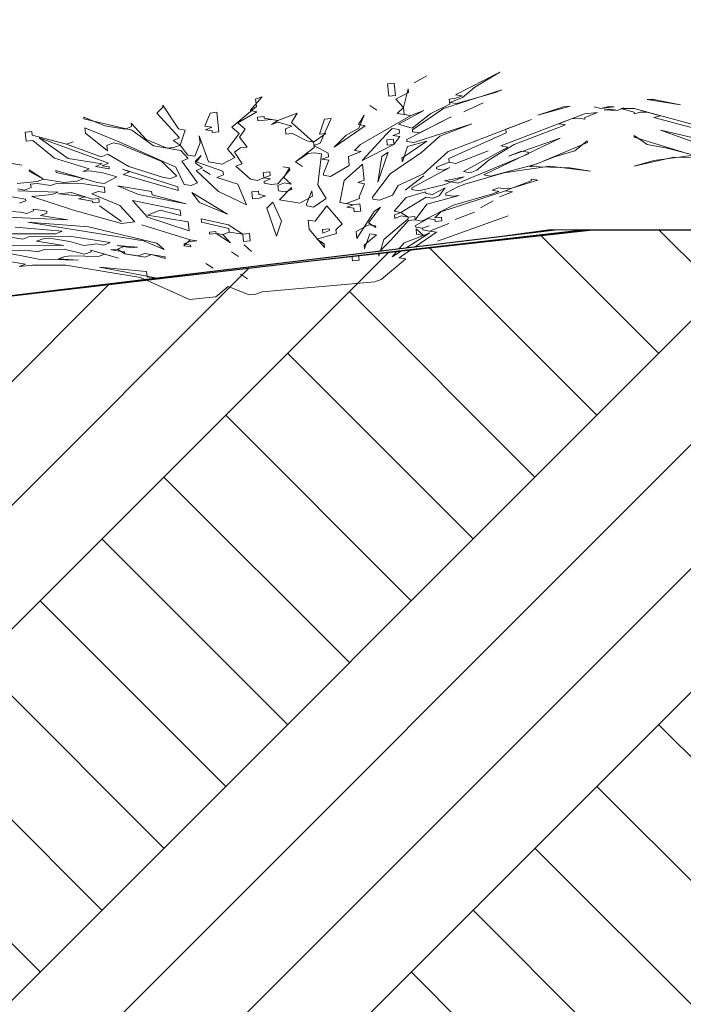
# Model space of a CAD drawing. Header units: millimetres. Extents: x 208545 to 5957542, y -593447 to 257160.
# Tile 29 of 60: x 5938608 to 5939595, y -589408 to -587945. Entities that reach past the tile are written whole.
import ezdxf

# ---------------------------------------------------------------- set-up
doc = ezdxf.new("R2010")
doc.units = ezdxf.units.MM
doc.header["$MEASUREMENT"] = 0
doc.linetypes.add('Wipeout_Contour', pattern=[1000, 0, -1000])
for name, color, linetype, lineweight in [('Opisy - Etykiety_Nr_pióra__1', 7, 'Continuous', 13), ('Sytuacja - Teren_Nr_pióra__1', 7, 'Continuous', 13), ('Sytuacja - Teren_Nr_pióra__21', 7, 'Continuous', 25), ('Sytuacja - Teren_Nr_pióra__53', 54, 'Continuous', 15), ('Wnętrze - Umeblowanie_Nr_pióra__2', 8, 'Continuous', 13)]:
    doc.layers.add(name, color=color, linetype=linetype, lineweight=lineweight)
doc.layers.add('Sytuacja - Teren', color=7, linetype='Continuous')
doc.layers.add('Wnętrze - Umeblowanie', color=7, linetype='Continuous')
doc.dimstyles.new('STYL_AUTOMATYCZNY__3', dxfattribs={"dimtxt": 0.18, "dimasz": 364.8, "dimexe": 0.18, "dimexo": 0.0625, "dimgap": 0, "dimtad": 0, "dimtih": 1, "dimtoh": 1, "dimdec": 4, "dimzin": 0, "dimdsep": 46, "dimcen": 0.09, "dimadec": 0, "dimazin": 0, "dimtfac": 1, "dimtdec": 4, "dimtmove": 0, "dimatfit": 3, "dimldrblk": 'ARROWHEAD_11', "dimfxl": 1, "dimtolj": 1, "dimtzin": 0, "dimarcsym": 0})

# ---------------------------------------------------------------- blocks, each defined once
blk = doc.blocks.new('Krzewy 27[12]_4', base_point=(5938806.3, -588368.8))
at = {"layer": 'Wnętrze - Umeblowanie_Nr_pióra__2', "color": 8, "linetype": 'Continuous', "lineweight": 13}
for p, q in [((5939256.1, -588056.3), (5939322.1, -588022.6)), ((5939322.1, -588022.6), (5939284.7, -588045.3)), ((5939155.1, -588040), (5939164.9, -588039)), ((5939157, -588058.6), (5939155.1, -588040)), ((5939164.9, -588039), (5939166.9, -588057.5)), ((5939213.5, -588028.5), (5939194.7, -588038.5)), ((5939194.7, -588038.5), (5939213.5, -588028.5)), ((5939167.4, -588062.9), (5939186.2, -588052.8)), ((5939185.7, -588047.5), (5939178.6, -588075.1)), ((5939186.2, -588052.8), (5939185.7, -588047.5)), ((5939324.8, -588049.2), (5939238.4, -588077)), ((5939257.5, -588069.6), (5939315.3, -588052.9)), ((5939284.7, -588045.3), (5939266.5, -588060.6)), ((5939315.3, -588052.9), (5939324.8, -588049.2)), ((5938968.5, -588059.4), (5938950.8, -588080)), ((5938959, -588063), (5938968.5, -588059.4)), ((5938960.1, -588073.7), (5938959, -588063)), ((5939166.9, -588057.5), (5939157, -588058.6)), ((5939178.6, -588075.1), (5939167.4, -588062.9)), ((5939219.3, -588084.3), (5939247.6, -588070.6)), ((5939246.8, -588062.7), (5939256.6, -588061.6)), ((5939247.6, -588070.6), (5939246.8, -588062.7)), ((5939266.5, -588060.6), (5939247.4, -588068)), ((5939247.4, -588068), (5939257.5, -588069.6)), ((5939266.2, -588058), (5939256.1, -588056.3)), ((5939256.6, -588061.6), (5939266.2, -588058)), ((5939297, -588068.2), (5939268.7, -588081.9)), ((5939268.7, -588081.9), (5939297, -588068.2)), ((5938812.2, -588083.7), (5938821.2, -588074.7)), ((5938845.8, -588120.4), (5938812.2, -588083.7)), ((5938821.2, -588074.7), (5938820.9, -588072)), ((5938820.9, -588072), (5938844.4, -588107.2)), ((5938883.7, -588103.1), (5938891.6, -588083.5)), ((5938891.6, -588083.5), (5938901.4, -588082.4)), ((5938901.4, -588082.4), (5938904.5, -588111.7)), ((5938923.5, -588104.3), (5938960.1, -588073.7)), ((5938960.9, -588081.6), (5938932.8, -588098)), ((5938950.8, -588080), (5938960.9, -588081.6)), ((5938992, -588094.5), (5939020.7, -588083.5)), ((5939020.7, -588083.5), (5939012.2, -588097.8)), ((5939128.7, -588072.2), (5939139.3, -588079.2)), ((5939139.3, -588079.2), (5939128.7, -588072.2)), ((5939169.6, -588084.1), (5939178.6, -588075.1)), ((5939189.8, -588087.4), (5939169.6, -588084.1)), ((5939208.9, -588080), (5939171.3, -588100)), ((5939178.6, -588075.1), (5939179.7, -588085.7)), ((5939189.8, -588087.4), (5939208.9, -588080)), ((5939191.7, -588106), (5939219.3, -588084.3)), ((5939238.4, -588077), (5939192, -588108.6)), ((5939323.6, -588132.5), (5939447.7, -588084.7)), ((5939426.6, -588073.5), (5939378.4, -588086.6)), ((5939378.4, -588086.6), (5939416.8, -588074.5)), ((5939416.8, -588074.5), (5939426.6, -588073.5)), ((5939447.7, -588084.7), (5939467.3, -588082.7)), ((5939467.3, -588082.7), (5939448.2, -588090)), ((5939476.8, -588079), (5939486.7, -588078)), ((5939496.8, -588079.6), (5939476.8, -588079)), ((5939486.7, -588078), (5939496.8, -588079.6)), ((5939496.8, -588079.6), (5939506.3, -588076)), ((5939506.3, -588076), (5939496.8, -588079.6)), ((5938703.9, -588092.2), (5938703.6, -588089.6)), ((5938703.6, -588089.6), (5938734.7, -588102.4)), ((5938775.1, -588109), (5938703.9, -588092.2)), ((5938774.6, -588103.7), (5938774, -588098.4)), ((5938774, -588098.4), (5938796.4, -588122.9)), ((5938932.8, -588098), (5938943.7, -588107.6)), ((5938961.7, -588089.6), (5938971.5, -588088.6)), ((5938962.3, -588094.9), (5938961.7, -588089.6)), ((5938981.9, -588092.9), (5938962.3, -588094.9)), ((5938971.5, -588088.6), (5938971.8, -588091.2)), ((5938971.8, -588091.2), (5938992, -588094.5)), ((5938992, -588094.5), (5938981.9, -588092.9)), ((5938982.7, -588100.8), (5938992, -588094.5)), ((5938992.3, -588097.2), (5938982.7, -588100.8)), ((5939012.8, -588103.1), (5938992.3, -588097.2)), ((5939012.2, -588097.8), (5939045, -588126.6)), ((5939053.7, -588114.7), (5939061.3, -588092.4)), ((5939071.1, -588091.6), (5939055.1, -588128.2)), ((5939061.3, -588092.4), (5939071.1, -588091.6)), ((5939120.2, -588086.5), (5939111.8, -588100.8)), ((5939112.4, -588106.2), (5939120.2, -588086.5)), ((5939114.8, -588130.1), (5939189.8, -588087.4)), ((5939171.3, -588100), (5939191.7, -588106)), ((5939179.7, -588085.7), (5939189.8, -588087.4)), ((5939249.6, -588089.2), (5939183.6, -588122.9)), ((5939194, -588127.2), (5939280.4, -588099.4)), ((5939202.4, -588112.9), (5939249.6, -588089.2)), ((5939280.4, -588099.4), (5939232.7, -588117.8)), ((5939245, -588140.7), (5939369.1, -588092.9)), ((5939369.1, -588092.9), (5939330.9, -588107.6)), ((5939428.6, -588092.1), (5939409.5, -588099.4)), ((5939409.5, -588099.4), (5939419.6, -588101.1)), ((5939438.4, -588091.1), (5939428.6, -588092.1)), ((5939448.5, -588092.7), (5939438.4, -588091.1)), ((5939448.2, -588090), (5939448.5, -588092.7)), ((5938616.6, -588112), (5938626.4, -588111)), ((5938618, -588125.3), (5938616.6, -588112)), ((5938626.4, -588111), (5938627, -588116.3)), ((5938706.1, -588113.5), (5938705.3, -588105.5)), ((5938705.3, -588105.5), (5938757.1, -588127)), ((5938738.6, -588139.6), (5938706.1, -588113.5)), ((5938734.7, -588102.4), (5938765, -588107.3)), ((5938765, -588107.3), (5938774.6, -588103.7)), ((5938807.3, -588132.5), (5938775.1, -588109)), ((5938844.4, -588107.2), (5938854.5, -588108.8)), ((5938854.5, -588108.8), (5938846.9, -588131.1)), ((5938893.8, -588104.7), (5938883.7, -588103.1)), ((5938884.3, -588108.4), (5938893.8, -588104.7)), ((5938894.4, -588110), (5938884.3, -588108.4)), ((5938894.6, -588112.7), (5938894.4, -588110)), ((5938904.5, -588111.7), (5938894.6, -588112.7)), ((5938917, -588137.2), (5938934.5, -588113.9)), ((5938934.5, -588113.9), (5938923.5, -588104.3)), ((5938943.7, -588107.6), (5938935, -588119.2)), ((5939003.2, -588106.8), (5939012.8, -588103.1)), ((5939004, -588114.7), (5939003.2, -588106.8)), ((5939013.9, -588113.7), (5939004, -588114.7)), ((5939034.9, -588124.9), (5939013.9, -588113.7)), ((5939045, -588126.6), (5939063.5, -588113.9)), ((5939063.5, -588113.9), (5939053.7, -588114.7)), ((5939121.9, -588102.5), (5939075.6, -588134.1)), ((5939093.5, -588116.2), (5939112.4, -588106.2)), ((5939111.8, -588100.8), (5939121.9, -588102.5)), ((5939153, -588115.4), (5939162, -588106.4)), ((5939162, -588106.4), (5939172.1, -588108)), ((5939172.7, -588113.3), (5939163.1, -588117)), ((5939172.1, -588108), (5939172.7, -588113.3)), ((5939192, -588108.6), (5939192.3, -588111.3)), ((5939192.3, -588111.3), (5939202.4, -588112.9)), ((5939331.5, -588112.9), (5939246.1, -588151.3)), ((5939330.9, -588107.6), (5939331.5, -588112.9)), ((5939419.6, -588101.1), (5939343.2, -588130.5)), ((5938627.8, -588124.3), (5938618, -588125.3)), ((5938627, -588116.3), (5938678, -588129.8)), ((5938660.3, -588150.4), (5938627.8, -588124.3)), ((5938680.2, -588151.1), (5938637.3, -588120.6)), ((5938637.3, -588120.6), (5938740.5, -588158.2)), ((5938678, -588129.8), (5938687.6, -588126.1)), ((5938687.6, -588126.1), (5938678, -588129.8)), ((5938747.3, -588128), (5938737.8, -588131.7)), ((5938757.4, -588129.6), (5938747.3, -588128)), ((5938757.1, -588127), (5938840.4, -588163.9)), ((5938796.4, -588122.9), (5938827.5, -588135.7)), ((5938836.3, -588124.1), (5938845.8, -588120.4)), ((5938846.9, -588131.1), (5938836.3, -588124.1)), ((5938868.5, -588147.6), (5938876.4, -588128)), ((5938876.4, -588128), (5938875.3, -588117.4)), ((5938875.3, -588117.4), (5938889.2, -588156.2)), ((5938935, -588119.2), (5938946.5, -588134.1)), ((5939045, -588126.6), (5939034.9, -588124.9)), ((5939045.8, -588134.5), (5939045, -588126.6)), ((5939055.1, -588128.2), (5939045.5, -588131.9)), ((5939075.6, -588134.1), (5939093.5, -588116.2)), ((5939117.3, -588154), (5939153, -588115.4)), ((5939153.8, -588123.3), (5939163.7, -588122.3)), ((5939154.7, -588131.3), (5939153.8, -588123.3)), ((5939163.1, -588117), (5939173.2, -588118.6)), ((5939163.7, -588122.3), (5939164.5, -588130.3)), ((5939173.2, -588118.6), (5939164.5, -588130.3)), ((5939213.6, -588125.2), (5939176.5, -588150.5)), ((5939183.6, -588122.9), (5939183.9, -588125.6)), ((5939183.9, -588125.6), (5939194, -588127.2)), ((5939184.7, -588133.5), (5939213.6, -588125.2)), ((5939232.7, -588117.8), (5939205.4, -588142.1)), ((5939411.7, -588120.7), (5939298.2, -588175.4)), ((5939335, -588147.4), (5939411.7, -588120.7)), ((5939376, -588159.3), (5939452.1, -588127.2)), ((5939451.8, -588124.6), (5939433.5, -588139.9)), ((5939452.1, -588127.2), (5939451.8, -588124.6)), ((5938678, -588129.8), (5938729.6, -588148.6)), ((5938737.8, -588131.7), (5938738.6, -588139.6)), ((5938819.6, -588155.4), (5938757.4, -588129.6)), ((5938847.7, -588139), (5938807.3, -588132.5)), ((5938827.5, -588135.7), (5938837.4, -588134.7)), ((5938837.4, -588134.7), (5938846.9, -588131.1)), ((5938846.9, -588131.1), (5938858.4, -588146)), ((5938858.9, -588151.3), (5938847.7, -588139)), ((5938928.2, -588149.4), (5938917, -588137.2)), ((5938936.7, -588135.1), (5938927.4, -588141.5)), ((5938927.4, -588141.5), (5938939.2, -588159)), ((5938946.5, -588134.1), (5938936.7, -588135.1)), ((5939018.3, -588156.2), (5939045.8, -588134.5)), ((5939036.8, -588143.5), (5939018.3, -588156.2)), ((5939046.6, -588142.5), (5939036.8, -588143.5)), ((5939045.5, -588131.9), (5939066.6, -588143.1)), ((5939056.7, -588144.1), (5939046.6, -588142.5)), ((5939066.6, -588143.1), (5939067.1, -588148.4)), ((5939096.8, -588148), (5939115.9, -588140.7)), ((5939105.8, -588139), (5939114.8, -588130.1)), ((5939115.9, -588140.7), (5939105.8, -588139)), ((5939164.5, -588130.3), (5939117.3, -588154)), ((5939155.8, -588141.9), (5939140.5, -588186.4)), ((5939146.5, -588148.2), (5939155.8, -588141.9)), ((5939164.5, -588130.3), (5939154.7, -588131.3)), ((5939205.4, -588142.1), (5939159.1, -588173.8)), ((5939177.1, -588155.8), (5939184.7, -588133.5)), ((5939208.7, -588174), (5939245, -588140.7)), ((5939256.7, -588158.3), (5939304.5, -588139.9)), ((5939304.5, -588139.9), (5939256.7, -588158.3)), ((5939267.9, -588170.5), (5939333.7, -588134.2)), ((5939343.2, -588130.5), (5939305.9, -588153.2)), ((5939333.7, -588134.2), (5939323.6, -588132.5)), ((5939354.1, -588140.1), (5939335, -588147.4)), ((5939364.2, -588141.7), (5939354.1, -588140.1)), ((5939364.5, -588144.4), (5939364.2, -588141.7)), ((5939433.5, -588139.9), (5939404.6, -588148.3)), ((5938561.3, -588152.7), (5938611.7, -588160.9)), ((5938611.7, -588160.9), (5938571.4, -588154.3)), ((5938711.6, -588166.6), (5938660.3, -588150.4)), ((5938730.7, -588159.2), (5938680.2, -588151.1)), ((5938729.6, -588148.6), (5938739.1, -588144.9)), ((5938740.5, -588158.2), (5938731, -588161.9)), ((5938739.1, -588144.9), (5938770.8, -588163.1)), ((5938841.8, -588177.2), (5938819.6, -588155.4)), ((5938849.4, -588155), (5938858.9, -588151.3)), ((5938872.6, -588187.4), (5938849.4, -588155)), ((5938858.4, -588146), (5938868.5, -588147.6)), ((5938878.3, -588146.6), (5938869.3, -588155.6)), ((5938869.3, -588155.6), (5938910.5, -588170.1)), ((5938869.6, -588158.2), (5938878.3, -588146.6)), ((5938880.2, -588165.2), (5938869.6, -588158.2)), ((5938889.2, -588156.2), (5938909.4, -588159.5)), ((5938909.4, -588159.5), (5938928.2, -588149.4)), ((5939018.3, -588156.2), (5939028.9, -588163.1)), ((5939028.9, -588163.1), (5939018.3, -588156.2)), ((5939051.6, -588190.3), (5939056.7, -588144.1)), ((5939067.1, -588148.4), (5939057.6, -588152.1)), ((5939057.6, -588152.1), (5939067.7, -588153.7)), ((5939067.7, -588153.7), (5939059.8, -588173.4)), ((5939098.2, -588161.3), (5939096.8, -588148)), ((5939140.5, -588186.4), (5939146.5, -588148.2)), ((5939176.5, -588150.5), (5939177.1, -588155.8)), ((5939246.6, -588156.6), (5939227.6, -588164)), ((5939246.1, -588151.3), (5939246.6, -588156.6)), ((5939246.6, -588156.6), (5939256.7, -588158.3)), ((5939256.7, -588158.3), (5939246.6, -588156.6)), ((5939259.8, -588187.5), (5939364.5, -588144.4)), ((5939305.9, -588153.2), (5939287.6, -588168.5)), ((5939404.6, -588148.3), (5939366.4, -588163)), ((5938622.7, -588170.5), (5938622.4, -588167.8)), ((5938622.4, -588167.8), (5938643.7, -588181.7)), ((5938643.7, -588181.7), (5938622.7, -588170.5)), ((5938662.5, -588171.7), (5938662.2, -588169)), ((5938662.2, -588169), (5938723.6, -588186.8)), ((5938703.2, -588180.9), (5938662.5, -588171.7)), ((5938702.1, -588170.3), (5938711.6, -588166.6)), ((5938711.9, -588169.2), (5938702.1, -588170.3)), ((5938732.1, -588172.5), (5938711.9, -588169.2)), ((5938721.2, -588162.9), (5938730.7, -588159.2)), ((5938741.4, -588166.2), (5938721.2, -588162.9)), ((5938731, -588161.9), (5938741.1, -588163.5)), ((5938752.6, -588178.4), (5938732.1, -588172.5)), ((5938741.1, -588163.5), (5938741.4, -588166.2)), ((5938771.6, -588171.1), (5938761.3, -588166.8)), ((5938761.3, -588166.8), (5938843.4, -588193.1)), ((5938762.1, -588174.8), (5938771.6, -588171.1)), ((5938770.8, -588163.1), (5938822.1, -588179.3)), ((5938840.4, -588163.9), (5938853, -588189.5)), ((5938870.7, -588168.8), (5938880.2, -588165.2)), ((5938903.7, -588200.3), (5938870.7, -588168.8)), ((5938891.2, -588174.8), (5938880.5, -588167.8)), ((5938880.5, -588167.8), (5938891.2, -588174.8)), ((5938910.5, -588170.1), (5938911.1, -588175.4)), ((5938939.2, -588159), (5938929.6, -588162.7)), ((5938929.6, -588162.7), (5938951.5, -588181.9)), ((5938970.3, -588171.9), (5938980.1, -588170.9)), ((5938971.1, -588179.9), (5938970.3, -588171.9)), ((5938980.1, -588170.9), (5938980.6, -588176.2)), ((5938991.9, -588188.5), (5939009.6, -588167.8)), ((5939009.3, -588165.2), (5938999.2, -588163.5)), ((5938999.2, -588163.5), (5939009.3, -588165.2)), ((5939009.3, -588165.2), (5939000.8, -588179.5)), ((5939009.6, -588167.8), (5939009.3, -588165.2)), ((5939070.1, -588177.6), (5939098.2, -588161.3)), ((5939090.6, -588183.6), (5939117.9, -588159.3)), ((5939117.9, -588159.3), (5939120.4, -588183.2)), ((5939247.5, -588164.6), (5939191, -588194.6)), ((5939227.6, -588164), (5939227.8, -588166.6)), ((5939227.8, -588166.6), (5939237.9, -588168.3)), ((5939237.9, -588168.3), (5939247.5, -588164.6)), ((5939278, -588172.2), (5939267.9, -588170.5)), ((5939327.7, -588172.4), (5939269.9, -588189.1)), ((5939287.6, -588168.5), (5939278, -588172.2)), ((5939308.3, -588177.1), (5939376, -588159.3)), ((5939396.2, -588162.6), (5939327.7, -588172.4)), ((5939366.4, -588163), (5939426.2, -588164.8)), ((5939456.5, -588169.7), (5939396.2, -588162.6)), ((5939426.2, -588164.8), (5939456.5, -588169.7)), ((5938604.7, -588188.4), (5938634.1, -588185.4)), ((5938634.1, -588185.4), (5938643.7, -588181.7)), ((5938643.7, -588181.7), (5938674, -588186.6)), ((5938654.6, -588191.3), (5938664.2, -588187.6)), ((5938664.2, -588187.6), (5938704, -588188.8)), ((5938674, -588186.6), (5938693.6, -588184.6)), ((5938693.6, -588184.6), (5938703.2, -588180.9)), ((5938723.6, -588186.8), (5938733.7, -588188.4)), ((5938733.7, -588188.4), (5938752.6, -588178.4)), ((5938844, -588198.5), (5938762.1, -588174.8)), ((5938822.1, -588179.3), (5938832.2, -588180.9)), ((5938832.2, -588180.9), (5938841.8, -588177.2)), ((5938863.1, -588191.1), (5938872.6, -588187.4)), ((5938911.1, -588175.4), (5938901.5, -588179.1)), ((5938901.5, -588179.1), (5938932.4, -588189.3)), ((5938951.5, -588181.9), (5938961.6, -588183.6)), ((5938961.6, -588183.6), (5938971.1, -588179.9)), ((5938980.6, -588176.2), (5938971.1, -588179.9)), ((5938971.1, -588179.9), (5938981.2, -588181.5)), ((5938981.2, -588181.5), (5938971.7, -588185.2)), ((5938971.7, -588185.2), (5938971.9, -588187.9)), ((5938971.9, -588187.9), (5938982, -588189.5)), ((5939001.7, -588187.4), (5938992.1, -588191.1)), ((5939000.8, -588179.5), (5939011.8, -588189.1)), ((5939011.8, -588189.1), (5939001.7, -588187.4)), ((5939059.8, -588173.4), (5939060, -588176)), ((5939060, -588176), (5939070.1, -588177.6)), ((5939084.1, -588216.5), (5939090.6, -588183.6)), ((5939120.4, -588183.2), (5939110.8, -588186.8)), ((5939110.8, -588186.8), (5939120.9, -588188.5)), ((5939159.1, -588173.8), (5939132.9, -588208.7)), ((5939170.8, -588191.3), (5939208.7, -588174)), ((5939209, -588176.6), (5939181.5, -588198.3)), ((5939181.5, -588198.3), (5939209, -588176.6)), ((5939239.6, -588184.2), (5939268.8, -588178.5)), ((5939249.7, -588185.8), (5939239.6, -588184.2)), ((5939240.1, -588189.5), (5939249.7, -588185.8)), ((5939268.8, -588178.5), (5939249.7, -588185.8)), ((5939249.7, -588185.8), (5939259.8, -588187.5)), ((5939298.2, -588175.4), (5939308.3, -588177.1)), ((5939378.5, -588183.2), (5939340, -588195.2)), ((5939340, -588195.2), (5939368.6, -588184.2)), ((5939368.6, -588184.2), (5939368.4, -588181.6)), ((5939368.4, -588181.6), (5939378.5, -588183.2)), ((5938605.5, -588196.4), (5938615.6, -588198)), ((5938665.5, -588200.9), (5938605.8, -588199.1)), ((5938615.6, -588198), (5938625.2, -588194.4)), ((5938624.6, -588189), (5938634.4, -588188)), ((5938625.2, -588194.4), (5938624.6, -588189)), ((5938634.4, -588188), (5938654.6, -588191.3)), ((5938656, -588204.6), (5938665.5, -588200.9)), ((5938665.8, -588203.6), (5938685.5, -588201.5)), ((5938685.5, -588201.5), (5938716.3, -588211.7)), ((5938704, -588188.8), (5938734.3, -588193.8)), ((5938725, -588200.1), (5938715.5, -588203.8)), ((5938735.1, -588201.7), (5938725, -588200.1)), ((5938734.3, -588193.8), (5938735.1, -588201.7)), ((5938785.1, -588204.6), (5938753.9, -588191.7)), ((5938753.9, -588191.7), (5938804.4, -588199.9)), ((5938804.4, -588199.9), (5938805, -588205.2)), ((5938843.4, -588193.1), (5938844, -588198.5)), ((5938853, -588189.5), (5938863.1, -588191.1)), ((5938875.7, -588216.6), (5938864.2, -588201.7)), ((5938864.2, -588201.7), (5938917.1, -588233.8)), ((5938945.5, -588220.1), (5938903.7, -588200.3)), ((5938932.4, -588189.3), (5938945.5, -588220.1)), ((5938953.4, -588200.5), (5938963.2, -588199.5)), ((5938954.5, -588211.1), (5938953.4, -588200.5)), ((5938963.2, -588199.5), (5938963.8, -588204.8)), ((5938982, -588189.5), (5938991.9, -588188.5)), ((5938992.1, -588191.1), (5938993, -588199.1)), ((5938993, -588199.1), (5939003.1, -588200.7)), ((5939012.3, -588194.4), (5938994.3, -588212.4)), ((5939003.1, -588200.7), (5939012.6, -588197)), ((5939012.6, -588197), (5939012.3, -588194.4)), ((5939042.6, -588199.3), (5939034.7, -588218.9)), ((5939043.4, -588207.3), (5939042.6, -588199.3)), ((5939063.6, -588210.5), (5939051.6, -588190.3)), ((5939120.9, -588188.5), (5939113, -588208.1)), ((5939162.4, -588205.6), (5939170.8, -588191.3)), ((5939182.6, -588208.9), (5939211.5, -588200.5)), ((5939191, -588194.6), (5939191.3, -588197.3)), ((5939191.3, -588197.3), (5939201.4, -588198.9)), ((5939201.4, -588198.9), (5939240.1, -588189.5)), ((5939211.5, -588200.5), (5939211.8, -588203.2)), ((5939221.9, -588204.8), (5939240.7, -588194.8)), ((5939240.7, -588194.8), (5939232, -588206.5)), ((5939330.5, -588198.9), (5939234.5, -588230.4)), ((5939260.3, -588192.8), (5939241.5, -588202.8)), ((5939269.9, -588189.1), (5939260.3, -588192.8)), ((5939310.5, -588198.3), (5939320.1, -588194.6)), ((5939320.6, -588199.9), (5939310.5, -588198.3)), ((5939311.1, -588203.6), (5939320.6, -588199.9)), ((5939320.1, -588194.6), (5939330.2, -588196.3)), ((5939340.6, -588200.6), (5939321.5, -588207.9)), ((5939321.5, -588207.9), (5939340.6, -588200.6)), ((5939330.2, -588196.3), (5939340, -588195.2)), ((5939340, -588195.2), (5939330.5, -588198.9)), ((5939330.5, -588198.9), (5939340.6, -588200.6)), ((5939340.6, -588200.6), (5939330.5, -588198.9)), ((5938617, -588211.3), (5938576.6, -588204.8)), ((5938607.7, -588217.6), (5938617.3, -588214)), ((5938617.3, -588214), (5938617, -588211.3)), ((5938626.5, -588207.6), (5938656, -588204.6)), ((5938688.2, -588228.1), (5938626.5, -588207.6)), ((5938705.9, -588207.4), (5938665.8, -588203.6)), ((5938696.4, -588211.1), (5938705.9, -588207.4)), ((5938716.6, -588214.4), (5938696.4, -588211.1)), ((5938715.5, -588203.8), (5938757, -588220.9)), ((5938716.3, -588211.7), (5938726.1, -588210.7)), ((5938716.9, -588217), (5938716.6, -588214.4)), ((5938726.7, -588216), (5938716.9, -588217)), ((5938726.1, -588210.7), (5938726.7, -588216)), ((5938798.5, -588238.1), (5938776.1, -588213.6)), ((5938776.1, -588213.6), (5938836.9, -588226)), ((5938856, -588218.7), (5938785.1, -588204.6)), ((5938805, -588205.2), (5938856, -588218.7)), ((5938917.1, -588233.8), (5938875.7, -588216.6)), ((5938964.3, -588210.1), (5938954.5, -588211.1)), ((5938963.8, -588204.8), (5938973.9, -588206.4)), ((5938973.9, -588206.4), (5938964.3, -588210.1)), ((5938975.8, -588225), (5938984.8, -588216)), ((5938984.8, -588216), (5938997.6, -588244.2)), ((5938994.3, -588212.4), (5939024.6, -588217.3)), ((5939024.6, -588217.3), (5939043.4, -588207.3)), ((5939045.1, -588223.2), (5939063.6, -588210.5)), ((5939104.3, -588219.7), (5939084.1, -588216.5)), ((5939113.3, -588210.7), (5939094.2, -588218.1)), ((5939113, -588208.1), (5939113.3, -588210.7)), ((5939132.9, -588208.7), (5939133.2, -588211.4)), ((5939133.2, -588211.4), (5939143.3, -588213)), ((5939143.3, -588213), (5939162.4, -588205.6)), ((5939164.9, -588229.5), (5939182.6, -588208.9)), ((5939212.3, -588208.5), (5939175, -588231.2)), ((5939211.8, -588203.2), (5939221.9, -588204.8)), ((5939222.4, -588210.1), (5939212.3, -588208.5)), ((5939261.7, -588206.1), (5939213.4, -588219.1)), ((5939232, -588206.5), (5939222.4, -588210.1)), ((5939241.5, -588202.8), (5939241.8, -588205.4)), ((5939241.8, -588205.4), (5939251.9, -588207.1)), ((5939251.9, -588207.1), (5939261.7, -588206.1)), ((5939253.3, -588220.4), (5939311.1, -588203.6)), ((5939312.2, -588214.2), (5939293.4, -588224.2)), ((5939293.4, -588224.2), (5939312.2, -588214.2)), ((5938549.1, -588226.4), (5938609.1, -588230.9)), ((5938609.1, -588230.9), (5938619.2, -588232.6)), ((5938619.2, -588232.6), (5938628.7, -588228.9)), ((5938628.7, -588228.9), (5938628.5, -588226.2)), ((5938628.5, -588226.2), (5938648.7, -588229.5)), ((5938648.7, -588229.5), (5938648.9, -588232.1)), ((5938759.7, -588247.5), (5938688.2, -588228.1)), ((5938727.2, -588221.3), (5938759.5, -588244.8)), ((5938759.5, -588244.8), (5938727.2, -588221.3)), ((5938757, -588220.9), (5938779.4, -588245.4)), ((5938817.3, -588228.1), (5938798.2, -588235.4)), ((5938847.8, -588235.6), (5938817.3, -588228.1)), ((5938836.9, -588226), (5938847, -588227.7)), ((5938847, -588227.7), (5938847.8, -588235.6)), ((5938990, -588266.5), (5938975.8, -588225)), ((5939034.7, -588218.9), (5939035, -588221.6)), ((5939035, -588221.6), (5939045.1, -588223.2)), ((5939047.3, -588244.4), (5939064.7, -588221.2)), ((5939064.7, -588221.2), (5939087.4, -588248.3)), ((5939094.2, -588218.1), (5939104.3, -588219.7)), ((5939094.8, -588223.4), (5939104.3, -588219.7)), ((5939104.9, -588225), (5939094.8, -588223.4)), ((5939104.3, -588219.7), (5939114.1, -588218.7)), ((5939105.4, -588230.4), (5939104.9, -588225)), ((5939115.2, -588229.3), (5939105.4, -588230.4)), ((5939109.5, -588270.2), (5939135.1, -588229.9)), ((5939114.1, -588218.7), (5939115.2, -588229.3)), ((5939144.4, -588223.6), (5939127, -588246.9)), ((5939135.1, -588229.9), (5939144.4, -588223.6)), ((5939175, -588231.2), (5939164.9, -588229.5)), ((5939165.4, -588234.9), (5939175, -588231.2)), ((5939175, -588231.2), (5939185.6, -588238.1)), ((5939213.4, -588219.1), (5939196, -588242.4)), ((5939206.1, -588244), (5939253.3, -588220.4)), ((5939234.5, -588230.4), (5939225.5, -588239.4)), ((5939284.1, -588230.6), (5939255.5, -588241.6)), ((5939255.5, -588241.6), (5939284.1, -588230.6)), ((5938679.8, -588242.4), (5938590, -588238.3)), ((5938650.9, -588250.7), (5938620.6, -588245.8)), ((5938620.6, -588245.8), (5938710.6, -588252.6)), ((5938648.9, -588232.1), (5938639.4, -588235.8)), ((5938639.4, -588235.8), (5938679.8, -588242.4)), ((5938779.4, -588245.4), (5938759.7, -588247.5)), ((5938798.2, -588235.4), (5938858.8, -588245.2)), ((5938860.1, -588258.5), (5938798.5, -588238.1)), ((5938858.8, -588245.2), (5938860.1, -588258.5)), ((5938878.7, -588245.9), (5938878.1, -588240.5)), ((5938878.1, -588240.5), (5938918.8, -588249.7)), ((5938919.4, -588255.1), (5938878.7, -588245.9)), ((5938997.6, -588244.2), (5938990, -588266.5)), ((5939038.6, -588256.1), (5939037.2, -588242.8)), ((5939037.2, -588242.8), (5939047.3, -588244.4)), ((5939149.4, -588271.4), (5939185.9, -588240.8)), ((5939186.2, -588243.4), (5939159.5, -588273.1)), ((5939166, -588240.2), (5939165.4, -588234.9)), ((5939175.5, -588236.5), (5939166, -588240.2)), ((5939185.6, -588238.1), (5939175.5, -588236.5)), ((5939185.6, -588238.1), (5939195.4, -588237.1)), ((5939185.9, -588240.8), (5939185.6, -588238.1)), ((5939196, -588242.4), (5939186.2, -588243.4)), ((5939195.4, -588237.1), (5939196, -588242.4)), ((5939196, -588242.4), (5939206.1, -588244)), ((5939215.6, -588240.4), (5939196.8, -588250.4)), ((5939225.7, -588242), (5939215.6, -588240.4)), ((5939225.5, -588239.4), (5939235.3, -588238.3)), ((5939226, -588244.7), (5939225.7, -588242)), ((5939235.8, -588243.6), (5939226, -588244.7)), ((5939334.3, -588236.1), (5939229.1, -588273.9)), ((5939229.1, -588273.9), (5939334.3, -588236.1)), ((5939235.3, -588238.3), (5939235.8, -588243.6)), ((5938671.6, -588259.3), (5938601.5, -588253.2)), ((5938792.2, -588273.6), (5938650.9, -588250.7)), ((5938662.1, -588263), (5938671.6, -588259.3)), ((5938710.6, -588252.6), (5938812.4, -588276.9)), ((5938861.5, -588271.8), (5938789.7, -588249.7)), ((5938789.7, -588249.7), (5938861.5, -588271.8)), ((5938890.2, -588260.8), (5938900, -588259.7)), ((5938890.4, -588263.4), (5938890.2, -588260.8)), ((5938900, -588259.7), (5938900.3, -588262.4)), ((5938919.9, -588260.4), (5938910.4, -588264)), ((5938910.4, -588264), (5938919.9, -588260.4)), ((5938918.8, -588249.7), (5938940.1, -588263.6)), ((5938919.9, -588260.4), (5938919.4, -588255.1)), ((5938940.1, -588263.6), (5938919.9, -588260.4)), ((5939061.3, -588283.3), (5939038.6, -588256.1)), ((5939058.5, -588256.7), (5939068.3, -588255.7)), ((5939059.1, -588262), (5939058.5, -588256.7)), ((5939068.6, -588258.3), (5939059.1, -588262)), ((5939068.3, -588255.7), (5939068.6, -588258.3)), ((5939087.4, -588248.3), (5939078.4, -588257.3)), ((5939078.4, -588257.3), (5939079, -588262.6)), ((5939127.3, -588249.6), (5939108.4, -588259.6)), ((5939108.4, -588259.6), (5939109.5, -588270.2)), ((5939127, -588246.9), (5939137.6, -588253.8)), ((5939137.3, -588251.2), (5939127.3, -588249.6)), ((5939137.6, -588253.8), (5939137.3, -588251.2)), ((5939227.7, -588260.6), (5939172.1, -588298.6)), ((5939196.8, -588250.4), (5939197.1, -588253)), ((5939197.1, -588253), (5939207.2, -588254.7)), ((5939208.3, -588265.3), (5939197.4, -588255.7)), ((5939197.4, -588255.7), (5939198.2, -588263.7)), ((5939207.2, -588254.7), (5939216.7, -588251)), ((5939216.7, -588251), (5939207.2, -588254.7)), ((5939207.2, -588254.7), (5939207.5, -588257.3)), ((5939207.5, -588257.3), (5939217.6, -588259)), ((5939217.6, -588259), (5939246.2, -588247.9)), ((5939246.2, -588247.9), (5939217.6, -588259)), ((5939217.6, -588259), (5939227.7, -588260.6)), ((5938582.7, -588263.2), (5938662.1, -588263)), ((5938582.9, -588265.8), (5938613.2, -588270.8)), ((5938613.2, -588270.8), (5938622.8, -588267.1)), ((5938622.8, -588267.1), (5938682.3, -588266.3)), ((5938643, -588270.3), (5938633.4, -588274)), ((5938633.4, -588274), (5938673.8, -588280.6)), ((5938652.8, -588269.3), (5938643, -588270.3)), ((5938683.1, -588274.2), (5938652.8, -588269.3)), ((5938682.3, -588266.3), (5938742.8, -588276.1)), ((5938703.6, -588280.2), (5938683.1, -588274.2)), ((5938823.3, -588286.5), (5938792.2, -588273.6)), ((5938861.8, -588274.5), (5938852.3, -588278.1)), ((5938852.5, -588280.8), (5938861.5, -588271.8)), ((5938861.5, -588271.8), (5938871.6, -588273.4)), ((5938871.6, -588273.4), (5938861.8, -588274.5)), ((5938900.3, -588262.4), (5938890.4, -588263.4)), ((5938921.6, -588276.3), (5938900.3, -588262.4)), ((5938900.3, -588262.4), (5938910.4, -588264)), ((5938910.4, -588264), (5938921.6, -588276.3)), ((5938940.1, -588263.6), (5938949.9, -588262.6)), ((5938941.2, -588274.3), (5938940.1, -588263.6)), ((5938951, -588273.2), (5938941.2, -588274.3)), ((5938949.9, -588262.6), (5938951, -588273.2)), ((5939079, -588262.6), (5939050.1, -588271)), ((5939050.1, -588271), (5939060.7, -588277.9)), ((5939138.7, -588264.5), (5939120.5, -588279.8)), ((5939121, -588285.1), (5939128.6, -588262.8)), ((5939128.6, -588262.8), (5939138.7, -588264.5)), ((5939159.5, -588273.1), (5939141.5, -588291)), ((5939142, -588296.3), (5939149.4, -588271.4)), ((5939217.8, -588261.6), (5939162, -588297)), ((5939179.7, -588276.3), (5939208.3, -588265.3)), ((5939198.2, -588263.7), (5939208.3, -588265.3)), ((5939208.3, -588265.3), (5939217.8, -588261.6)), ((5938673.8, -588280.6), (5938554.6, -588279.5)), ((5938636.2, -588300.6), (5938565.2, -588286.5)), ((5938565.2, -588286.5), (5938625, -588288.3)), ((5938625, -588288.3), (5938635.1, -588290)), ((5938635.1, -588290), (5938644.6, -588286.3)), ((5938644.6, -588286.3), (5938674.4, -588285.9)), ((5938674.4, -588285.9), (5938704.9, -588293.4)), ((5938723.2, -588278.1), (5938703.6, -588280.2)), ((5938704.9, -588293.4), (5938714.5, -588289.8)), ((5938714.5, -588289.8), (5938714.2, -588287.1)), ((5938714.2, -588287.1), (5938755.1, -588299)), ((5938733.3, -588279.8), (5938723.2, -588278.1)), ((5938742.8, -588276.1), (5938733.3, -588279.8)), ((5938743.9, -588286.7), (5938753.8, -588285.7)), ((5938764.1, -588290), (5938743.9, -588286.7)), ((5938763.3, -588282), (5938753.2, -588280.4)), ((5938753.2, -588280.4), (5938783.2, -588282.6)), ((5938763.3, -588282), (5938753.8, -588285.7)), ((5938753.8, -588285.7), (5938763.3, -588282)), ((5938753.8, -588285.7), (5938764.4, -588292.6)), ((5938773.4, -588283.6), (5938763.3, -588282)), ((5938764.4, -588292.6), (5938764.1, -588290)), ((5938783.2, -588282.6), (5938773.4, -588283.6)), ((5938812.4, -588276.9), (5938823.3, -588286.5)), ((5938852.3, -588278.1), (5938862.4, -588279.8)), ((5938862.6, -588282.4), (5938852.5, -588280.8)), ((5938862.4, -588279.8), (5938862.6, -588282.4)), ((5938922.9, -588289.6), (5938933.6, -588296.5)), ((5938933.6, -588296.5), (5938922.9, -588289.6)), ((5938941.8, -588279.6), (5938952.7, -588289.2)), ((5938952.7, -588289.2), (5938941.8, -588279.6)), ((5939060.7, -588277.9), (5939061.3, -588283.3)), ((5939120.5, -588279.8), (5939121, -588285.1)), ((5939162, -588297), (5939179.7, -588276.3)), ((5938617.1, -588307.9), (5938586.8, -588303)), ((5938695.9, -588302.4), (5938636.2, -588300.6)), ((5938675.5, -588296.5), (5938665.9, -588300.2)), ((5938665.9, -588300.2), (5938695.9, -588302.4)), ((5938685.3, -588295.5), (5938675.5, -588296.5)), ((5938725.1, -588296.7), (5938685.3, -588295.5)), ((5938734.7, -588293), (5938725.1, -588296.7)), ((5938755.1, -588299), (5938734.7, -588293)), ((5938764.4, -588292.6), (5938784.6, -588295.9)), ((5938794.7, -588297.5), (5938764.4, -588292.6)), ((5938784.6, -588295.9), (5938794.2, -588292.2)), ((5938794.2, -588292.2), (5938824.4, -588297.1)), ((5938804.3, -588293.9), (5938794.7, -588297.5)), ((5938824.7, -588299.8), (5938804.3, -588293.9)), ((5938824.4, -588297.1), (5938824.7, -588299.8)), ((5939102.2, -588295.1), (5939112, -588294.1)), ((5939103, -588303.1), (5939102.2, -588295.1)), ((5939112.9, -588302.1), (5939103, -588303.1)), ((5939112, -588294.1), (5939112.9, -588302.1)), ((5939141.5, -588291), (5939142, -588296.3)), ((5939182.2, -588300.2), (5939145.6, -588330.9)), ((5939172.1, -588298.6), (5939182.2, -588300.2)), ((5938607.6, -588311.6), (5938617.1, -588307.9)), ((5938627.2, -588309.6), (5938607.6, -588311.6)), ((5938676.9, -588309.8), (5938627.2, -588309.6)), ((5938787.9, -588327.8), (5938676.9, -588309.8)), ((5938817.9, -588330), (5938726.8, -588312.6)), ((5938726.8, -588312.6), (5938796.9, -588318.8)), ((5938796.9, -588318.8), (5938797.7, -588326.7)), ((5938895.7, -588313.9), (5938885, -588306.9)), ((5938885, -588306.9), (5938895.7, -588313.9)), ((5938860.8, -588360.5), (5938787.9, -588327.8)), ((5938797.7, -588326.7), (5938817.9, -588330)), ((5938936.3, -588323.1), (5938947, -588330)), ((5938947, -588330), (5938936.3, -588323.1)), ((5939145.6, -588330.9), (5939136.1, -588334.5)), ((5938918.4, -588341.1), (5938900.1, -588356.4)), ((5938949.5, -588353.9), (5938918.4, -588341.1)), ((5939136.1, -588334.5), (5938968.8, -588349.2)), ((5938900.1, -588356.4), (5938860.8, -588360.5)), ((5938959.3, -588352.9), (5938949.5, -588353.9)), ((5938968.8, -588349.2), (5938959.3, -588352.9))]:
    blk.add_line(p, q, dxfattribs=at)
blk = doc.blocks.new('Krzewy 27[23]_4', base_point=(5940188.6, -588293))
at = {"layer": 'Wnętrze - Umeblowanie_Nr_pióra__2', "color": 8, "linetype": 'Continuous', "lineweight": 13}
for p, q in [((5939551, -588063.4), (5939541.1, -588063.4)), ((5939541.1, -588063.4), (5939590.5, -588071.5)), ((5939590.5, -588071.5), (5939551, -588063.4)), ((5939472, -588076.8), (5939462.1, -588074.1)), ((5939462.1, -588074.1), (5939472, -588076.8)), ((5939472, -588076.8), (5939491.8, -588074.1)), ((5939481.9, -588074.1), (5939472, -588076.8)), ((5939491.8, -588074.1), (5939481.9, -588074.1)), ((5939521.4, -588076.8), (5939501.6, -588076.8)), ((5939501.6, -588076.8), (5939521.4, -588082.1)), ((5939649.7, -588111.5), (5939521.4, -588076.8)), ((5939521.4, -588082.1), (5939521.4, -588084.8)), ((5939521.4, -588084.8), (5939531.2, -588082.1)), ((5939531.2, -588082.1), (5939541.1, -588082.1)), ((5939541.1, -588082.1), (5939560.9, -588087.5)), ((5939560.9, -588087.5), (5939551, -588090.1)), ((5939551, -588090.1), (5939630, -588111.5)), ((5939639.9, -588127.5), (5939560.9, -588108.8)), ((5939560.9, -588108.8), (5939679.4, -588151.5)), ((5939521.4, -588119.5), (5939521.4, -588116.8)), ((5939521.4, -588116.8), (5939541.1, -588130.2)), ((5939600.4, -588143.5), (5939521.4, -588119.5)), ((5939541.1, -588130.2), (5939570.7, -588135.5)), ((5939570.7, -588135.5), (5939610.2, -588146.2)), ((5939521.4, -588162.2), (5939580.6, -588148.9)), ((5939551, -588154.2), (5939521.4, -588162.2)), ((5939610.2, -588146.2), (5939551, -588154.2)), ((5939580.6, -588148.9), (5939649.7, -588151.5))]:
    blk.add_line(p, q, dxfattribs=at)
blk = doc.blocks.new('ARROWHEAD_11')
at = {"color": 0, "linetype": 'Continuous', "lineweight": 0}
blk.add_line((0, 0), (-1, 0), dxfattribs=at)
at = {"color": 0, "linetype": 'Continuous', "lineweight": 0, "const_width": 0.25, "flags": 128}
blk.add_lwpolyline([(-0.125, 0, 1), (0.125, 0, 1)], format="xyb", close=True, dxfattribs=at)

msp = doc.modelspace()

# ---------------------------------------------------------------- block references
at = {"layer": 'Wnętrze - Umeblowanie', "color": 104, "linetype": 'Continuous', "lineweight": 13, "true_color": 0x029e21}
for name, p in [('Krzewy 27[23]_4', (5940188.619, -588293.015)), ('Krzewy 27[12]_4', (5938806.324, -588368.758))]:
    msp.add_blockref(name, p, dxfattribs=at)

# ---------------------------------------------------------------- next in the draw order: wipeouts: each hides what was drawn before it
at = {"color": 254, "linetype": 'Wipeout_Contour', "lineweight": 0, "ltscale": 23872121.16823595}
msp.add_wipeout([(5938405.259, -588377.636), (5938623.625, -588352.129), (5939417.621, -588256.995), (5939403.793, -588256.995)], dxfattribs=at).dxf.layer = 'Sytuacja - Teren'

# ---------------------------------------------------------------- next in the draw order: wipeouts: each hides what was drawn before it
at = {"color": 254, "linetype": 'Wipeout_Contour', "lineweight": 0, "ltscale": 23872406.21357891}
msp.add_wipeout([(5938623.625, -588352.129), (5938678.408, -588345.73), (5939420.095, -588256.995), (5939417.621, -588256.995)], dxfattribs=at).dxf.layer = 'Sytuacja - Teren'

# ---------------------------------------------------------------- next in the draw order: wipeouts: each hides what was drawn before it
at = {"color": 254, "linetype": 'Wipeout_Contour', "lineweight": 0, "ltscale": 17905128.67815511}
msp.add_wipeout([(5939445.588, -588256.995), (5939037.185, -588303.823), (5939459.574, -588256.995)], dxfattribs=at).dxf.layer = 'Sytuacja - Teren'

# ---------------------------------------------------------------- next in the draw order: linework, layer by layer
at = {"layer": 'Sytuacja - Teren_Nr_pióra__21', "color": 7, "linetype": 'Continuous', "lineweight": 25}
msp.add_line((5939459.574, -588256.995), (5940155.682, -588256.995), dxfattribs=at)

# ---------------------------------------------------------------- next in the draw order: wipeouts: each hides what was drawn before it
at = {"color": 254, "linetype": 'Wipeout_Contour', "lineweight": 0, "ltscale": 23872840.42107299}
msp.add_wipeout([(5938678.408, -588345.73), (5939037.185, -588303.823), (5939445.588, -588256.995), (5939420.095, -588256.995)], dxfattribs=at).dxf.layer = 'Sytuacja - Teren'

# ---------------------------------------------------------------- next in the draw order: linework, layer by layer
at = {"layer": 'Sytuacja - Teren_Nr_pióra__21', "color": 7, "linetype": 'Continuous', "lineweight": 25}
msp.add_line((5937725.854, -588456.995), (5939037.185, -588303.823), dxfattribs=at)
at = {"layer": 'Sytuacja - Teren_Nr_pióra__53', "color": 54, "linetype": 'Continuous', "lineweight": 15}
for p, q in [((5939420.095, -588256.995), (5939417.621, -588256.995)), ((5939445.588, -588256.995), (5939420.095, -588256.995)), ((5939459.574, -588256.995), (5939445.588, -588256.995))]:
    msp.add_line(p, q, dxfattribs=at)

# ---------------------------------------------------------------- next in the draw order: wipeouts: each hides what was drawn before it
at = {"color": 254, "linetype": 'Wipeout_Contour', "lineweight": 0, "ltscale": 17905298.78291783}
msp.add_wipeout([(5939394.531, -588256.995), (5939318.501, -588267.3), (5939403.793, -588256.995)], dxfattribs=at).dxf.layer = 'Sytuacja - Teren'

# ---------------------------------------------------------------- next in the draw order: hatches: boundary and pattern name
at = {"layer": 'Sytuacja - Teren_Nr_pióra__1', "linetype": 'Continuous', "lineweight": 13}
h = msp.add_hatch(dxfattribs=at)
h.set_pattern_fill('Grunt_0004', style=0, pattern_type=2)
h.set_pattern_definition([(45, (5682170.8, -588257), (-275.77163, 275.77163), []), (45, (5682078.9, -588165.1), (-551.5433, 551.5433), []), (45, (5681986.94, -588073.15), (-551.5433, 551.5433), []), (135, (5681895.02, -587981.22), (91.92388, 91.92388), [390, -390])])
h.paths.add_polyline_path([(5931862.677, -589453.385), (5930871.848, -589656.995), (5929652.054, -589807.907), (5928955.771, -589893.729), (5928444.349, -589956.995), (5928744.349, -590256.995), (5951398.605, -590256.995), (5951698.605, -589956.995), (5951684.898, -589956.995), (5951676.487, -589956.995), (5951665.82, -589956.995), (5950125.283, -589770.263), (5949211.104, -589656.995), (5948071.86, -589423.501), (5946760.917, -589156.995), (5944964.046, -588824.483), (5944590.303, -588756.995), (5944068.611, -588685.116), (5942349.934, -588456.995), (5940606.307, -588272.103), (5940469.17, -588256.995), (5940373.013, -588256.995), (5940155.682, -588256.995), (5939459.574, -588256.995), (5939037.185, -588303.823), (5937725.854, -588456.995), (5936480.001, -588626.534), (5935527.542, -588756.995), (5934539.263, -588934.142), (5933313.52, -589156.995)])

# ---------------------------------------------------------------- next in the draw order: linework, layer by layer
at = {"layer": 'Sytuacja - Teren_Nr_pióra__21', "color": 7, "linetype": 'Continuous', "lineweight": 25}
for p, q in [((5938405.259, -588377.636), (5939403.793, -588256.995)), ((5939037.185, -588303.823), (5939445.588, -588256.995)), ((5939037.185, -588303.823), (5939459.574, -588256.995)), ((5939318.501, -588267.3), (5939394.531, -588256.995))]:
    msp.add_line(p, q, dxfattribs=at)
at = {"layer": 'Sytuacja - Teren_Nr_pióra__53', "color": 54, "linetype": 'Continuous', "lineweight": 15}
for p, q in [((5939403.793, -588256.995), (5939394.531, -588256.995)), ((5939417.621, -588256.995), (5939403.793, -588256.995))]:
    msp.add_line(p, q, dxfattribs=at)

# ---------------------------------------------------------------- next in the draw order: leaders
at = {"layer": 'Opisy - Etykiety_Nr_pióra__1', "color": 7, "linetype": 'Continuous', "lineweight": 13, "annotation_type": 0, "has_hookline": 1, "hookline_direction": 0, "text_width": 5228.5}
msp.add_leader([(5933713.943, -588803.485), (5933713.943, -586002.559), (5934536.069, -586014.753)], dimstyle='STYL_AUTOMATYCZNY__3', dxfattribs=at)

doc.saveas('drawing.dxf')
